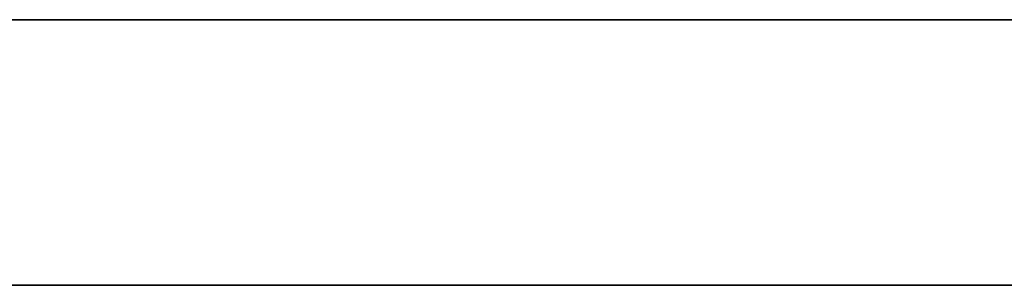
# Model space of a CAD drawing. Header units: millimetres. Extents: x -1100 to 1100, y -7 to 710.
# Tile 115 of 256: x -488.35 to -471.69, y 705.5 to 710. Entities that reach past the tile are written whole.
import ezdxf

# ---------------------------------------------------------------- set-up
doc = ezdxf.new("R2010")
doc.units = ezdxf.units.MM
doc.header["$MEASUREMENT"] = 0
doc.layers.add('IGES LEVEL 15', color=7, linetype='Continuous')

msp = doc.modelspace()

# ---------------------------------------------------------------- linework, layer by layer
at = {"layer": 'IGES LEVEL 15'}
for points in [[(-1100, 710, 0), (-1100, 710, 1200), (1100, 710, 1200), (1100, 710, 0)], [(1100, 710, 0), (1100, 710, -1200), (-1100, 710, -1200), (-1100, 710, 0)]]:
    msp.add_rational_spline(points, [1, 0.333333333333, 0.333333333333, 1], degree=3, dxfattribs=at)
at = {"layer": 'IGES LEVEL 15', "color": 253}
for points in [[(-1100, 710, 0), (-1100, 710, 1200), (1100, 710, 1200), (1100, 710, 0)], [(1100, 710, 0), (1100, 710, -1200), (-1100, 710, -1200), (-1100, 710, 0)], [(-1100, 710, 0), (-1100, 710, 1200), (1100, 710, 1200), (1100, 710, 0)], [(1100, 710, 0), (1100, 710, -1200), (-1100, 710, -1200), (-1100, 710, 0)], [(-1100, 705.5, 0), (-1100, 705.5, 1200), (1100, 705.5, 1200), (1100, 705.5, 0)], [(1100, 705.5, 0), (1100, 705.5, -1200), (-1100, 705.5, -1200), (-1100, 705.5, 0)]]:
    msp.add_rational_spline(points, [1, 0.333333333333, 0.333333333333, 1], degree=3, dxfattribs=at)
msp.add_open_spline([(-1100, 710, 0), (0, 710, 0), (1100, 710, 0)], degree=2, dxfattribs=at)

doc.saveas('drawing.dxf')
